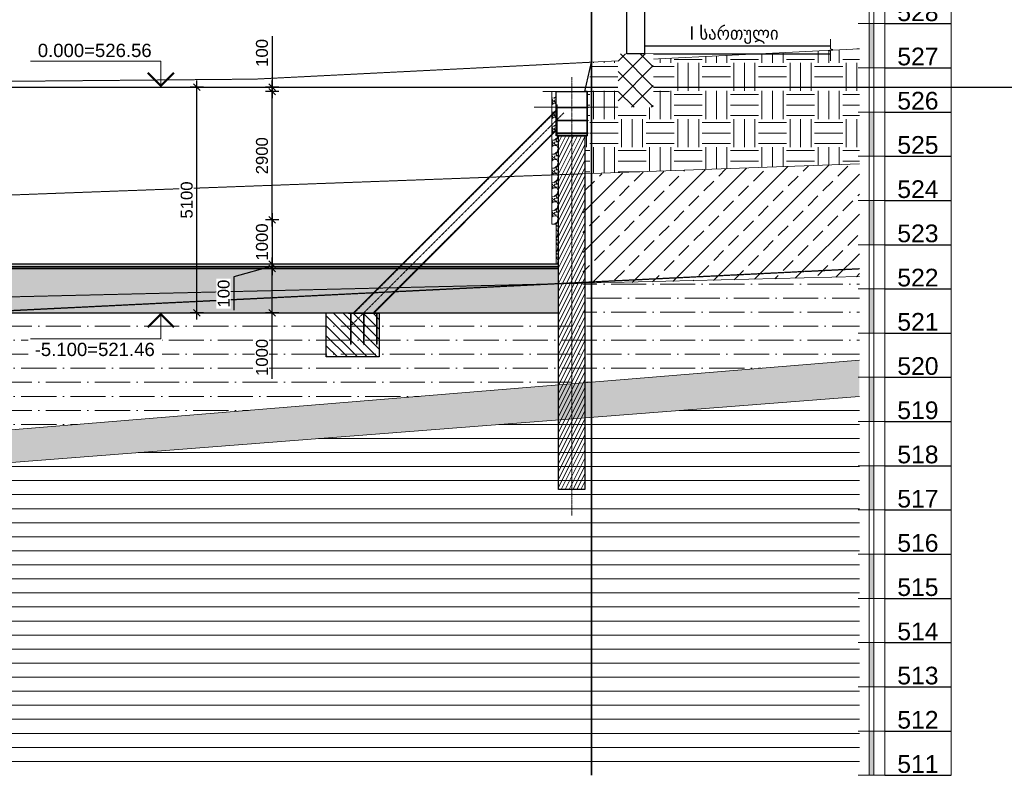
# Model space of a CAD drawing. Header units: millimetres. Extents: x -50987266 to 2610517, y -212233 to 51153522.
# Tile 50 of 256: x 546641 to 568904, y 200705 to 217792. Entities that reach past the tile are written whole.
import ezdxf
from ezdxf.enums import TextEntityAlignment as Align

# ---------------------------------------------------------------- set-up
doc = ezdxf.new("R2010")
doc.units = ezdxf.units.MM
doc.set_wipeout_variables(frame=1)
for name, pattern in [('( Hidden )', [0.375, 0.25, -0.125]), ('CENTER2', [28.575, 19.05, -3.175, 3.175, -3.175]), ('DASHED', [19.05, 12.7, -6.35])]:
    doc.linetypes.add(name, pattern=pattern)
doc.layers.get('Defpoints').update_dxf_attribs({"color": 6})
for name, color, linetype, lineweight in [('S  - LINE', 7, 'Continuous', 15), ('S - COLUMN & WALL', 7, 'Continuous', 30), ('S - DIM', 7, 'Continuous', 5), ('S - GRID', 7, 'CENTER2', 5), ('S - HATCH', 252, 'Continuous', 5), ('S - LAIN', 7, 'Continuous', 5), ('S - LINE', 7, 'Continuous', 15), ('S - SLAB', 7, 'Continuous', 30), ('S - TEXT', 7, 'Continuous', 9)]:
    doc.layers.add(name, color=color, linetype=linetype, lineweight=lineweight)
doc.layers.add('S - RED LINE', color=7, linetype='Continuous', lineweight=35, true_color=0xff3737)
doc.layers.add('S - WATER', color=7, linetype='DASHED', lineweight=20, true_color=0x0216de)
doc.styles.add('ARIAL', font='arial.ttf')
doc.styles.get("Standard").update_dxf_attribs({"font": 'arial.ttf'})
doc.styles.add('Text_S2', font='Cubicon.ttf')
doc.dimstyles.new('SPDS 150', dxfattribs={"dimscale": 150, "dimtxt": 1.8, "dimasz": 1, "dimexe": 1, "dimexo": 0.625, "dimtad": 1, "dimdec": 0, "dimrnd": 0.001, "dimtxsty": 'Standard', "dimblk": 'OBLIQUE', "dimcen": 2.5, "dimdle": 1, "dimadec": 0, "dimazin": 2, "dimtfac": 0.75, "dimtdec": 0, "dimtmove": 1, "dimatfit": 3, "dimldrblk": 'OBLIQUE', "dimfxl": 1, "dimfxlon": 1, "dimtolj": 1, "dimarcsym": 0})

# ---------------------------------------------------------------- blocks, each defined once
blk = doc.blocks.new('*T57')
at = {"layer": 'Defpoints', "color": 8, "linetype": 'ByBlock', "lineweight": 0, "transparency": 16777216}
for p, q in [((0, 0), (0, 22000)), ((1500, 0), (1500, 22000))]:
    blk.add_line(p, q, dxfattribs=at)
at = {"layer": 'S - LINE', "color": 0, "linetype": 'ByBlock', "lineweight": -2, "transparency": 16777216}
blk.add_line((0, 22000), (1500, 22000), dxfattribs=at)
at = {"layer": 'S - LINE', "color": 0, "lineweight": -2, "transparency": 16777216}
for p, q in [((0, 21000), (1500, 21000)), ((0, 20000), (1500, 20000)), ((0, 19000), (1500, 19000)), ((0, 18000), (1500, 18000)), ((0, 17000), (1500, 17000)), ((0, 16000), (1500, 16000)), ((0, 15000), (1500, 15000)), ((0, 14000), (1500, 14000)), ((0, 13000), (1500, 13000)), ((0, 12000), (1500, 12000)), ((0, 11000), (1500, 11000)), ((0, 10000), (1500, 10000)), ((0, 9000), (1500, 9000)), ((0, 8000), (1500, 8000)), ((0, 7000), (1500, 7000)), ((0, 6000), (1500, 6000)), ((0, 5000), (1500, 5000)), ((0, 4000), (1500, 4000)), ((0, 3000), (1500, 3000)), ((0, 2000), (1500, 2000)), ((0, 1000), (1500, 1000)), ((0, 0), (1500, 0))]:
    blk.add_line(p, q, dxfattribs=at)
at = {"layer": 'S - LINE', "color": 0, "transparency": 16777216, "char_height": 400, "width": 1400, "attachment_point": 8, "style": 'ARIAL'}
for s, insert in [('532', (750, 21050)), ('531', (750, 20050)), ('530', (750, 19050)), ('529', (750, 18050)), ('528', (750, 17050)), ('527', (750, 16050)), ('526', (750, 15050)), ('525', (750, 14050)), ('524', (750, 13050)), ('523', (750, 12050)), ('522', (750, 11050)), ('521', (750, 10050)), ('520', (750, 9050)), ('519', (750, 8050)), ('518', (750, 7050)), ('517', (750, 6050)), ('516', (750, 5050)), ('515', (750, 4050)), ('514', (750, 3050)), ('513', (750, 2050)), ('512', (750, 1050)), ('511', (750, 50))]:
    blk.add_mtext(s, dxfattribs=dict(at, insert=insert))
blk = doc.blocks.new('*U55')
at = {"layer": 'S - HATCH'}
h = blk.add_hatch(color=0, dxfattribs=at)
h.dxf.hatch_style = 1
h.paths.add_polyline_path([(50, 0), (-50, 0), (-50, -1000), (50, -1000)])
at = {"layer": 'S - LINE'}
for points in [[(-300, 1000), (300, 1000)], [(-50, 1000), (-50, -1000)], [(50, 1000), (50, -1000)], [(-300, 0), (300, 0)], [(-300, -1000), (300, -1000)]]:
    blk.add_lwpolyline(points, dxfattribs=at)
blk = doc.blocks.new('*U54')
at = {"layer": 'S - LINE', "color": 0, "linetype": 'ByBlock', "lineweight": -2, "transparency": 16777216}
for p in [(0, 20000), (0, 18000), (0, 16000), (0, 14000), (0, 12000), (0, 10000), (0, 8000), (0, 6000), (0, 4000), (0, 2000), (0, 0)]:
    blk.add_blockref('*U55', p, dxfattribs=at)
blk = doc.blocks.new('A$C4d713ab5')
at = {"layer": 'S - HATCH'}
h = blk.add_hatch(dxfattribs=at)
h.set_pattern_fill('ANSI31', color=256, scale=25, angle=18.398)
h.paths.add_polyline_path([(300, -1000), (300, -9000), (-300, -9000), (-300, -1000)])
at = {"layer": 'S - GRID'}
blk.add_line((0, 325), (0, -9584), dxfattribs=at)
at = {"layer": 'S - SLAB'}
for points in [[(-350, 0), (350, 0), (350, -1000), (-350, -1000)], [(300, -1000), (300, -9000), (-300, -9000), (-300, -1000)]]:
    blk.add_lwpolyline(points, close=True, dxfattribs=at)
blk = doc.blocks.new('*U33')
at = {"layer": 'S - TEXT', "color": 0, "linetype": 'ByBlock', "lineweight": -2}
for p, q in [((788, 0), (-200, 0)), ((788, 0), (851, 250)), ((851, 250), (976, -250)), ((976, -250), (1038, 0)), ((2026, 0), (1038, 0))]:
    blk.add_line(p, q, dxfattribs=at)
blk = doc.blocks.new('*U34')
at = {"layer": 'S - TEXT', "color": 0, "linetype": 'ByBlock', "lineweight": -2}
for p, q in [((788, 0), (-200, 0)), ((788, 0), (851, 250)), ((851, 250), (976, -250)), ((976, -250), (1038, 0)), ((2026, 0), (1038, 0))]:
    blk.add_line(p, q, dxfattribs=at)
blk = doc.blocks.new('*U35')
at = {"layer": 'S - TEXT', "color": 0, "linetype": 'ByBlock', "lineweight": -2}
for p, q in [((788, 0), (-200, 0)), ((788, 0), (851, 250)), ((851, 250), (976, -250)), ((976, -250), (1038, 0)), ((2026, 0), (1038, 0))]:
    blk.add_line(p, q, dxfattribs=at)
blk = doc.blocks.new('A$C08ac2ced')
at = {"layer": 'S - COLUMN & WALL'}
for points in [[(4801, 7983), (195, 7983), (195, 7809), (4801, 7809)], [(4801, 4683), (594, 4683), (594, 4509), (4801, 4509)], [(4801, 1383), (594, 1383), (594, 1209), (4801, 1209)]]:
    blk.add_lwpolyline(points, dxfattribs=at)
at = {"layer": 'S - TEXT', "ltscale": 5, "xscale": 0.2187499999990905, "yscale": 0.2187499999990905, "zscale": 0.2187499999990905, "rotation": 270}
for name, p in [('*U35', (4801, 8096)), ('*U34', (4801, 4796)), ('*U33', (4801, 1496))]:
    blk.add_blockref(name, p, dxfattribs=at)
blk.add_wipeout([(0, 0), (795, 0), (795, 1209), (0, 1209)]).dxf.layer = 'S - COLUMN & WALL'
at = {"layer": 'S - HATCH'}
h = blk.add_hatch(dxfattribs=at)
h.set_pattern_fill('ANSI37', color=256, scale=100)
h.set_pattern_definition([(45, (-308785.92, -1481.9), (-224.5064, 224.5064), []), (135, (-308785.92, -1481.9), (-224.5064, -224.5064), [])])
h.paths.add_polyline_path([(0, 0), (795, 0), (795, 1209), (0, 1209)])
at = {"layer": 'S - COLUMN & WALL'}
blk.add_lwpolyline([(594, 7809), (594, 1209), (195, 1209), (195, 7809)], dxfattribs=at)
blk = doc.blocks.new('_Oblique')
at = {"color": 0, "linetype": 'ByBlock', "lineweight": -2}
blk.add_line((-0.5, -0.5), (0.5, 0.5), dxfattribs=at)
blk = doc.blocks.new('*D58')
at = {"layer": 'Defpoints', "color": 0, "transparency": 16777216}
for p in [(552352, 212265), (553424, 212265), (553424, 212164)]:
    blk.add_point(p, dxfattribs=at)
at = {"layer": 'S - DIM', "color": 0, "lineweight": -2, "transparency": 16777216}
for p, q in [((552352, 212265), (552352, 212415)), ((552352, 212215), (551486, 211977)), ((552502, 212265), (552202, 212265)), ((552502, 212164), (552202, 212164)), ((552352, 212164), (552352, 212265)), ((552352, 212164), (552352, 212265)), ((552352, 212164), (552352, 212014)), ((551486, 211977), (551486, 211220))]:
    blk.add_line(p, q, dxfattribs=at)
at = {"layer": 'S - DIM', "color": 0, "lineweight": -2, "transparency": 16777216, "xscale": 150, "yscale": 150, "zscale": 150}
for p, rotation in [((552352, 212265), 270), ((552352, 212164), 90)]:
    blk.add_blockref('_Oblique', p, dxfattribs=dict(at, rotation=rotation))
at = {"layer": 'S - DIM', "color": 0, "transparency": 16777216, "insert": (551254, 211598), "char_height": 270, "attachment_point": 5, "rotation": 90, "bg_fill": 3, "box_fill_scale": 1.1, "bg_fill_color": 256, "bg_fill_true_color": 13158600, "bg_fill_transparency": 0}
blk.add_mtext('\\A1;100', dxfattribs=at)
blk = doc.blocks.new('*D59')
at = {"layer": 'Defpoints', "color": 0, "transparency": 16777216}
for p in [(553424, 213265), (553424, 212265)]:
    blk.add_point(p, dxfattribs=at)
at = {"layer": 'S - DIM', "color": 0, "lineweight": -2, "transparency": 16777216}
for p, q in [((552352, 213415), (552352, 212115)), ((552502, 213265), (552202, 213265)), ((552502, 212265), (552202, 212265))]:
    blk.add_line(p, q, dxfattribs=at)
at = {"layer": 'S - DIM', "color": 0, "transparency": 16777216, "insert": (552120, 212765), "char_height": 270, "attachment_point": 5, "rotation": 90, "bg_fill": 3, "box_fill_scale": 1.1, "bg_fill_color": 256, "bg_fill_true_color": 13158600, "bg_fill_transparency": 0}
blk.add_mtext('\\A1;1000', dxfattribs=at)
at = {"layer": 'Defpoints', "color": 0, "transparency": 16777216}
blk.add_point((552352, 212265), dxfattribs=at)
at = {"layer": 'S - DIM', "color": 0, "lineweight": -2, "transparency": 16777216, "xscale": 150, "yscale": 150, "zscale": 150}
for p, rotation in [((552352, 213265), 90), ((552352, 212265), 270)]:
    blk.add_blockref('_Oblique', p, dxfattribs=dict(at, rotation=rotation))
blk = doc.blocks.new('*D60')
at = {"layer": 'Defpoints', "color": 0, "transparency": 16777216}
for p in [(552352, 216165), (553424, 216165), (553424, 213265)]:
    blk.add_point(p, dxfattribs=at)
at = {"layer": 'S - DIM', "color": 0, "lineweight": -2, "transparency": 16777216}
for p, q in [((552352, 213115), (552352, 216315)), ((552502, 216165), (552202, 216165)), ((552502, 213265), (552202, 213265))]:
    blk.add_line(p, q, dxfattribs=at)
at = {"layer": 'S - DIM', "color": 0, "lineweight": -2, "transparency": 16777216, "xscale": 150, "yscale": 150, "zscale": 150}
for p, rotation in [((552352, 216165), 90), ((552352, 213265), 270)]:
    blk.add_blockref('_Oblique', p, dxfattribs=dict(at, rotation=rotation))
at = {"layer": 'S - DIM', "color": 0, "transparency": 16777216, "insert": (552120, 214715), "char_height": 270, "attachment_point": 5, "rotation": 90, "bg_fill": 3, "box_fill_scale": 1.1, "bg_fill_color": 256, "bg_fill_true_color": 13158600, "bg_fill_transparency": 0}
blk.add_mtext('\\A1;2900', dxfattribs=at)
blk = doc.blocks.new('*D61')
at = {"layer": 'Defpoints', "color": 0, "transparency": 16777216}
for p in [(550649, 216265), (553424, 216265), (553424, 211165)]:
    blk.add_point(p, dxfattribs=at)
at = {"layer": 'S - DIM', "color": 0, "lineweight": -2, "transparency": 16777216}
for p, q in [((550649, 211015), (550649, 216415)), ((550799, 216265), (550499, 216265)), ((550799, 211165), (550499, 211165))]:
    blk.add_line(p, q, dxfattribs=at)
at = {"layer": 'S - DIM', "color": 0, "lineweight": -2, "transparency": 16777216, "xscale": 150, "yscale": 150, "zscale": 150}
for p, rotation in [((550649, 216265), 90), ((550649, 211165), 270)]:
    blk.add_blockref('_Oblique', p, dxfattribs=dict(at, rotation=rotation))
at = {"layer": 'S - DIM', "color": 0, "transparency": 16777216, "insert": (550418, 213715), "char_height": 270, "attachment_point": 5, "rotation": 90, "bg_fill": 3, "box_fill_scale": 1.1, "bg_fill_color": 256, "bg_fill_true_color": 13158600, "bg_fill_transparency": 0}
blk.add_mtext('\\A1;5100', dxfattribs=at)
blk = doc.blocks.new('*D62')
at = {"layer": 'Defpoints', "color": 0, "transparency": 16777216}
for p in [(553424, 216265), (552352, 216165), (553424, 216165)]:
    blk.add_point(p, dxfattribs=at)
at = {"layer": 'S - DIM', "color": 0, "lineweight": -2, "transparency": 16777216}
for p, q in [((552352, 217420), (552352, 216265)), ((552352, 216265), (552352, 216415)), ((552502, 216265), (552202, 216265)), ((552352, 216265), (552352, 216165)), ((552352, 216265), (552352, 216165)), ((552502, 216165), (552202, 216165)), ((552352, 216165), (552352, 216015))]:
    blk.add_line(p, q, dxfattribs=at)
at = {"layer": 'S - DIM', "color": 0, "lineweight": -2, "transparency": 16777216, "xscale": 150, "yscale": 150, "zscale": 150}
for p, rotation in [((552352, 216265), 270), ((552352, 216165), 90)]:
    blk.add_blockref('_Oblique', p, dxfattribs=dict(at, rotation=rotation))
at = {"layer": 'S - DIM', "color": 0, "transparency": 16777216, "insert": (552120, 217041), "char_height": 270, "attachment_point": 5, "rotation": 90, "bg_fill": 3, "box_fill_scale": 1.1, "bg_fill_color": 256, "bg_fill_true_color": 13158600, "bg_fill_transparency": 0}
blk.add_mtext('\\A1;100', dxfattribs=at)
blk = doc.blocks.new('*D63')
at = {"layer": 'Defpoints', "color": 0, "transparency": 16777216}
for p in [(552352, 212165), (553424, 212165), (553424, 211165)]:
    blk.add_point(p, dxfattribs=at)
at = {"layer": 'S - DIM', "color": 0, "lineweight": -2, "transparency": 16777216}
for p, q in [((552502, 212165), (552202, 212165)), ((552352, 211015), (552352, 212315)), ((552502, 211165), (552202, 211165)), ((552352, 209671), (552352, 211165))]:
    blk.add_line(p, q, dxfattribs=at)
at = {"layer": 'S - DIM', "color": 0, "lineweight": -2, "transparency": 16777216, "xscale": 150, "yscale": 150, "zscale": 150}
for p, rotation in [((552352, 212165), 90), ((552352, 211165), 270)]:
    blk.add_blockref('_Oblique', p, dxfattribs=dict(at, rotation=rotation))
at = {"layer": 'S - DIM', "color": 0, "transparency": 16777216, "insert": (552120, 210155), "char_height": 270, "attachment_point": 5, "rotation": 90, "bg_fill": 3, "box_fill_scale": 1.1, "bg_fill_color": 256, "bg_fill_true_color": 13158600, "bg_fill_transparency": 0}
blk.add_mtext('\\A1;1000', dxfattribs=at)
blk = doc.blocks.new('*U16')
at = {"color": 0, "linetype": 'ByBlock', "lineweight": -2}
blk.add_line((-3, 0), (-11.03, 0), dxfattribs=at)
blk.add_lwpolyline([(-8.03, 0), (-8.03, -5), (-32.87, -5)], dxfattribs=at)
at = {"color": 0, "linetype": 'ByBlock', "lineweight": -2, "const_width": 0.4}
blk.add_lwpolyline([(-5.53, -2.78), (-8.03, -0.28), (-10.53, -2.78)], dxfattribs=at)
at = {"color": 0, "linetype": 'ByBlock', "lineweight": -2, "oblique": 15}
for tag, p in [('НТЕКСТ', (-19.28, 0.5)), ('ОТМЕТКА', (-20.6, -6.98))]:
    blk.add_attdef(tag, text='', height=3, dxfattribs=at).set_placement(p, align=Align.MIDDLE_CENTER)
blk = doc.blocks.new('*U50')
at = {"color": 0, "linetype": 'ByBlock', "lineweight": -2}
blk.add_line((-3, 0), (-11.03, 0), dxfattribs=at)
blk.add_lwpolyline([(-8.03, 0), (-8.03, 5), (-32.87, 5)], dxfattribs=at)
at = {"color": 0, "linetype": 'ByBlock', "lineweight": -2, "const_width": 0.4}
blk.add_lwpolyline([(-5.53, 2.78), (-8.03, 0.28), (-10.53, 2.78)], dxfattribs=at)
at = {"color": 0, "linetype": 'ByBlock', "lineweight": -2, "oblique": 15}
for tag, p in [('ОТМЕТКА', (-20.6, 7.02)), ('НТЕКСТ', (-19.28, 2.5))]:
    blk.add_attdef(tag, text='', height=3, dxfattribs=at).set_placement(p, align=Align.MIDDLE_CENTER)
blk = doc.blocks.new('*D64')
at = {"layer": 'Defpoints', "color": 0, "transparency": 16777216}
for p in [(532744, 216277), (536258, 211591), (535753, 211165), (535753, 211165), (558823, 211165)]:
    blk.add_point(p, dxfattribs=at)
at = {"layer": 'S - DIM', "color": 0, "lineweight": -2, "transparency": 16777216}
for p, q in [((536147, 212817), (535997, 212817)), ((536081, 211738), (536147, 212817))]:
    blk.add_line(p, q, dxfattribs=at)
blk.add_arc((535753, 211165), 661, 359.9999, 120.483, dxfattribs=at)
at = {"layer": 'S - DIM', "color": 0, "lineweight": -2, "transparency": 16777216, "xscale": 150, "yscale": 150, "zscale": 150}
for p, rotation in [((535417, 211734), 210.4829676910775), ((536413, 211165), 269.9999448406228)]:
    blk.add_blockref('_Oblique', p, dxfattribs=dict(at, rotation=rotation))
at = {"layer": 'S - DIM', "color": 0, "transparency": 16777216, "insert": (535546, 212817), "char_height": 270, "attachment_point": 5, "bg_fill": 3, "box_fill_scale": 1.1, "bg_fill_color": 256, "bg_fill_true_color": 13158600, "bg_fill_transparency": 0}
blk.add_mtext('\\A1;120°', dxfattribs=at)
blk = doc.blocks.new('A$C032ff50d')
at = {"layer": 'S - LINE'}
h = blk.add_hatch(dxfattribs=at)
h.set_pattern_fill('AR-SAND', color=256, scale=0.1, angle=-90, style=0)
h.set_pattern_definition([(307.5, (109131.5875, -48777.1074), (4.89413237, 0.16000313), [0, -3.8608, 0, -4.318, 0, -4.1275]), (277.5, (109131.5875, -48777.1074), (7.168251, -4.49523283), [0, -2.0828, 0, -3.4798, 0, -1.3335]), (237.5, (109131.5875, -48773.983), (0.01437185, -7.9099237), [0, -1.27, 0, -4.572, 0, -5.969]), (227.5, (109131.5875, -48773.983), (2.22929323, -7.63556452), [0, -0.635, 0, -2.9972, 0, -3.429])])
h.paths.add_polyline_path([(0, 650), (16, 650), (0, 660)])
h = blk.add_hatch(dxfattribs=at)
h.set_pattern_fill('AR-SAND', color=256, scale=0.1, angle=-90, style=0)
h.set_pattern_definition([(307.5, (109127.5875, -48777.1074), (4.89413237, 0.16000313), [0, -3.8608, 0, -4.318, 0, -4.1275]), (277.5, (109127.5875, -48777.1074), (7.168251, -4.49523283), [0, -2.0828, 0, -3.4798, 0, -1.3335]), (237.5, (109127.5875, -48773.983), (0.01437185, -7.9099237), [0, -1.27, 0, -4.572, 0, -5.969]), (227.5, (109127.5875, -48773.983), (2.22929323, -7.63556452), [0, -0.635, 0, -2.9972, 0, -3.429])])
edge = h.paths.add_edge_path()
edge.add_line((0, 634), (16, 634))
edge.add_line((16, 634), (0, 624))
edge.add_line((0, 624), (0, 634))
h = blk.add_hatch(dxfattribs=at)
h.set_pattern_fill('AR-SAND', color=256, scale=0.1, angle=-90, style=0)
h.set_pattern_definition([(307.5, (109131.5875, -49069.4855), (4.89413237, 0.16000313), [0, -3.8608, 0, -4.318, 0, -4.1275]), (277.5, (109131.5875, -49069.4855), (7.168251, -4.49523283), [0, -2.0828, 0, -3.4798, 0, -1.3335]), (237.5, (109131.5875, -49066.3613), (0.01437185, -7.9099237), [0, -1.27, 0, -4.572, 0, -5.969]), (227.5, (109131.5875, -49066.361), (2.22929323, -7.63556452), [0, -0.635, 0, -2.9972, 0, -3.429])])
h.paths.add_polyline_path([(0, 358), (16, 358), (0, 368)])
h = blk.add_hatch(dxfattribs=at)
h.set_pattern_fill('AR-SAND', color=256, scale=0.1, angle=-90, style=0)
h.set_pattern_definition([(307.5, (109127.5875, -49069.4855), (4.89413237, 0.16000313), [0, -3.8608, 0, -4.318, 0, -4.1275]), (277.5, (109127.5875, -49069.4855), (7.168251, -4.49523283), [0, -2.0828, 0, -3.4798, 0, -1.3335]), (237.5, (109127.5875, -49066.3613), (0.01437185, -7.9099237), [0, -1.27, 0, -4.572, 0, -5.969]), (227.5, (109127.5875, -49066.361), (2.22929323, -7.63556452), [0, -0.635, 0, -2.9972, 0, -3.429])])
edge = h.paths.add_edge_path()
edge.add_line((0, 342), (16, 342))
edge.add_line((16, 342), (0, 332))
edge.add_line((0, 332), (0, 342))
h = blk.add_hatch(dxfattribs=at)
h.set_pattern_fill('AR-SAND', color=256, scale=0.1, angle=-90, style=0)
h.set_pattern_definition([(307.5, (109127.5875, -49057.1074), (4.89413237, 0.16000313), [0, -3.8608, 0, -4.318, 0, -4.1275]), (277.5, (109127.5875, -49057.1074), (7.168251, -4.49523283), [0, -2.0828, 0, -3.4798, 0, -1.3335]), (237.5, (109127.5875, -49053.983), (0.01437185, -7.9099237), [0, -1.27, 0, -4.572, 0, -5.969]), (227.5, (109127.5875, -49053.983), (2.22929323, -7.63556452), [0, -0.635, 0, -2.9972, 0, -3.429])])
edge = h.paths.add_edge_path()
edge.add_line((0, 66), (16, 66))
edge.add_line((16, 66), (0, 76))
edge.add_line((0, 76), (0, 66))
h = blk.add_hatch(dxfattribs=at)
h.set_pattern_fill('AR-SAND', color=256, scale=0.1, angle=-90, style=0)
h.set_pattern_definition([(307.5, (109131.5875, -49057.1074), (4.89413237, 0.16000313), [0, -3.8608, 0, -4.318, 0, -4.1275]), (277.5, (109131.5875, -49057.1074), (7.168251, -4.49523283), [0, -2.0828, 0, -3.4798, 0, -1.3335]), (237.5, (109131.5875, -49053.983), (0.01437185, -7.9099237), [0, -1.27, 0, -4.572, 0, -5.969]), (227.5, (109131.5875, -49053.983), (2.22929323, -7.63556452), [0, -0.635, 0, -2.9972, 0, -3.429])])
h.paths.add_polyline_path([(0, 50), (16, 50), (0, 40)])
at = {"layer": 'S  - LINE'}
blk.add_lwpolyline([(20, 0), (0, 0), (0, 700), (20, 700)], close=True, dxfattribs=at)
at = {"layer": 'S - GRID', "ltscale": 0.2}
for p, q in [((733, 642), (-5, 642)), ((733, 350), (-5, 350)), ((733, 58), (-5, 58))]:
    blk.add_line(p, q, dxfattribs=at)
at = {"layer": 'S - LINE'}
for points in [[(0, 650), (16, 650), (0, 660), (0, 650), (0, 650)], [(0, 650), (700, 650), (700, 634), (0, 634)], [(0, 634), (16, 634), (0, 624), (0, 634), (0, 634)], [(0, 358), (16, 358), (0, 368), (0, 358), (0, 358)], [(0, 358), (700, 358), (700, 342), (0, 342)], [(0, 342), (16, 342), (0, 332), (0, 342), (0, 342)], [(0, 66), (16, 66), (0, 76), (0, 66), (0, 66)], [(0, 66), (700, 66), (700, 50), (0, 50)], [(0, 50), (16, 50), (0, 40), (0, 50), (0, 50)]]:
    blk.add_lwpolyline(points, dxfattribs=at)
blk = doc.blocks.new('A$Cbd8e324a')
at = {"layer": 'S - HATCH', "true_color": 0x636466}
h = blk.add_hatch(dxfattribs=at)
h.set_pattern_fill('ANSI31', color=251, scale=50, angle=90)
h.set_pattern_definition([(135, (-423305.56, 3699.98), (-112.2532, -112.2532), [])])
h.paths.add_polyline_path([(-4000, -5000), (-4000, -6000), (-5200, -6000), (-5200, -5000)])
at = {"layer": 'S - COLUMN & WALL'}
blk.add_lwpolyline([(-4581, -5000), (0, -419), (0, -881), (-4120, -5000)], dxfattribs=at)
at = {"layer": 'S - COLUMN & WALL', "linetype": '( Hidden )', "ltscale": 20}
for points in [[(0, -434), (-4566, -5000)], [(0, -866), (-4134, -5000)]]:
    blk.add_lwpolyline(points, dxfattribs=at)
at = {"layer": 'S - COLUMN & WALL'}
blk.add_lwpolyline([(-4000, -5000), (-4000, -6000), (-5200, -6000), (-5200, -5000)], close=True, dxfattribs=at)
at = {"layer": 'S - GRID'}
blk.add_lwpolyline([(170, -480), (-4624, -5274)], dxfattribs=at)
at = {"layer": 'S - LINE'}
blk.add_blockref('A$C032ff50d', (0, -1000), dxfattribs=at)
at = {"layer": 'S - LINE', "xscale": -1.000000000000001, "rotation": 90}
blk.add_blockref('A$C032ff50d', (-4000, -5000), dxfattribs=at)

msp = doc.modelspace()

# ---------------------------------------------------------------- hatches: boundary and pattern name
at = {"layer": 'S - HATCH'}
h = msp.add_hatch(dxfattribs=at)
h.set_pattern_fill('EARTH', color=256, scale=100, style=0)
h.set_pattern_definition([(0, (154404.84, 314048.8), (635, 635), [635, -635]), (0, (154404.84, 314286.94), (635, 635), [635, -635]), (0, (154404.84, 314525.06), (635, 635), [635, -635]), (90, (154484.2, 314604.44), (-635, 635), [635, -635]), (90, (154722.34, 314604.44), (-635, 635), [635, -635]), (90, (154960.5, 314604.44), (-635, 635), [635, -635])])
h.paths.add_polyline_path([(534436.3, 213382.9), (532743.6, 216276.7), (530471.1, 216261.1), (530471.1, 213257.1)])
h.paths.add_polyline_path([(559572.2, 216830.9), (559472.5, 216164.8), (559472.5, 215164.8), (559422.5, 215164.8), (559422.5, 214309.2), (565628.8, 214534.7), (565628.8, 217135.5)])
h = msp.add_hatch(dxfattribs=at)
h.set_pattern_fill('GRAVEL', color=256, scale=12.5)
h.set_pattern_definition([(228.0127875, (264535.103, 216582.342), (-2540.0000002, -2857.4999998), [42.71518, -4228.81045]), (184.969741, (264506.528, 216550.592), (3809.9999985, 317.5000181), [73.3006, -7256.7561]), (132.510447, (264433.503, 216544.242), (3175.0000013, -3492.4999988), [51.6852, -5116.84035]), (267.273689, (264309.678, 216464.867), (317.5000007, 6350), [66.75056, -6608.30468]), (292.833654, (264306.503, 216398.192), (-1587.5000001, 3809.99999994), [65.4542, -6479.97597]), (357.273689, (264331.903, 216337.867), (-6350, 317.5000007), [66.75056, -6608.30468]), (37.6942405, (264398.578, 216334.692), (-4127.4999998, -3175.00000024), [88.2742, -8739.1394]), (72.2553284, (264468.428, 216388.667), (2222.5000006, 6984.9999998), [83.33994, -8250.65708]), (121.4295656, (264493.828, 216468.042), (-2540.00000036, 4127.4999998), [66.97662, -6630.6932]), (175.236358, (264458.903, 216525.192), (3492.5, -317.5000005), [76.46416, -3746.74212]), (222.3974378, (264382.703, 216531.542), (-3809.99999988, -3492.50000013), [98.88474, -9789.59656]), (138.814075, (264624.003, 216461.692), (-2222.5, 1905.0000002), [33.75057, -3341.32073]), (171.4692344, (264598.603, 216483.917), (4127.5000001, -634.9999993), [64.21025, -6356.82987]), (225, (264535.1, 216493.44), (-4e-14, -317.5), [44.90117, -404.11164]), (203.19859, (264512.878, 216531.542), (1587.5, 635), [24.18016, -2393.8278]), (291.80141, (264490.65, 216522.02), (-317.5, 952.5), [34.1957, -1675.59412]), (30.963757, (264503.35, 216490.27), (952.5, 635), [55.53996, -1795.78727]), (161.56505, (264550.98, 216518.84), (635, -317.5), [40.1609, -963.86226]), (16.38954, (264306.503, 216522.017), (3175, 952.5), [56.261, -5569.85333]), (70.346176, (264360.478, 216537.892), (-1270.0000001, -3492.5), [47.19987, -4672.77696]), (293.19859, (264550.978, 216582.342), (-635, 1587.5), [48.36, -2369.64795]), (343.61046, (264570.028, 216537.892), (-3175.0000001, 952.4999998), [56.261, -5569.85333]), (339.443955, (264306.503, 216325.167), (-1587.5, 635), [54.2544, -2658.4668]), (294.775141, (264357.303, 216306.117), (-1587.5000019, 3492.4999991), [45.459, -4500.44917]), (66.80141, (264554.153, 216264.842), (635, 1587.5), [48.36, -2369.64795]), (17.354025, (264573.203, 216309.292), (-4127.4999999, -1270.0000003), [53.22284, -5269.047]), (69.443955, (264398.578, 216264.842), (-635, -1587.5), [27.1272, -2685.594]), (101.309932, (264535.1, 216264.84), (-317.5, 1270), [16.18933, -1602.74937]), (165.963757, (264531.93, 216280.72), (952.5, -317.5), [65.4542, -1243.63182]), (186.009006, (264468.428, 216296.592), (3175, 317.5000002), [60.65837, -6005.1706]), (303.690068, (264503.35, 216461.69), (-317.5, 635), [45.7905, -1098.97204]), (353.1572266, (264528.753, 216423.592), (5397.50000003, -634.9999997), [79.9446, -7914.50113]), (60.945396, (264608.128, 216414.067), (-1270, -2222.5), [32.68853, -3236.17404]), (90, (264624, 216442.64), (-317.5, 317.5), [19.05, -298.45]), (120.256437, (264462.078, 216306.117), (1269.9999998, -2222.5000001), [44.10837, -4366.7426]), (48.0127875, (264439.853, 216344.217), (2540.0000002, 2857.4999998), [85.43036, -4186.09527]), (0, (264497, 216407.72), (317.5, 317.5), [82.55, -234.95]), (325.3048465, (264579.553, 216407.717), (3175.0000012, -2222.4999983), [50.2012, -4969.9146]), (254.054604, (264620.828, 216379.142), (-317.5, -1270), [46.22863, -2265.20625]), (207.6459754, (264608.128, 216334.692), (-6032.5000002, -3174.9999996), [75.26814, -7451.55805]), (175.4260787, (264541.453, 216299.767), (-4127.5, 317.5), [79.62868, -7883.2308])])
h.paths.add_polyline_path([(558772.2, 212264.8), (558822.4, 212264.8), (558822.5, 215164.8), (558772.5, 215164.8), (558772.5, 216164.8), (558672.2, 216164.8), (558672.2, 213164.8), (558772.2, 213164.8)])
at = {"layer": 'S - HATCH', "transparency": 33554516}
h = msp.add_hatch(dxfattribs=at)
h.set_pattern_fill('ANSI33', color=256, scale=100)
h.set_pattern_definition([(45, (154404.84, 314048.8), (-449.0128, 449.0128), []), (45, (154853.86, 314048.8), (-449.0128, 449.0128), [317.5, -158.75])])
h.paths.add_polyline_path([(535692.4, 211267.3), (534436.3, 213382.9), (530471.1, 213257.1), (530471.1, 211142.6)])
h.paths.add_polyline_path([(559372.5, 214289.2), (559372.5, 211820.8), (565628.8, 211982.2), (565628.8, 214534.7)])
at = {"layer": 'S - HATCH'}
h = msp.add_hatch(dxfattribs=at)
h.set_pattern_fill('GRAVEL', color=256, scale=25)
h.set_pattern_definition([(228.012788, (289384.008, 220999.84), (-5080, -5715), [85.4304, -8457.6209]), (184.969741, (289326.858, 220936.342), (7619.999997, 635.0000362), [146.6012, -14513.5122]), (132.510447, (289180.808, 220923.642), (6350.0000027, -6984.9999976), [103.3704, -10233.6807]), (267.273689, (288933.158, 220764.892), (635.0000013, 12700), [133.5011, -13216.6094]), (292.833654, (288926.808, 220631.542), (-3175.0000003, 7620), [130.9084, -12959.952]), (357.273689, (288977.608, 220510.892), (-12700, 635.0000013), [133.5011, -13216.6094]), (37.69424, (289110.958, 220504.542), (-8254.9999996, -6350.0000005), [176.5484, -17478.2788]), (72.255328, (289250.658, 220612.492), (4445.0000012, 13969.9999996), [166.6799, -16501.3142]), (121.429566, (289301.458, 220771.242), (-5080.0000007, 8254.9999996), [133.9532, -13261.3864]), (175.236358, (289231.61, 220885.54), (6985, -635.000001), [152.9283, -7493.4842]), (222.397438, (289079.208, 220898.242), (-7619.9999998, -6985.0000003), [197.7695, -19579.1931]), (138.814075, (289561.81, 220758.54), (-4445, 3810), [67.5011, -6682.6415]), (171.469234, (289511.008, 220802.992), (8255.0000002, -1269.9999986), [128.4205, -12713.6597]), (225, (289384, 220822.04), (-9e-14, -635), [89.8023, -808.2233]), (203.19859, (289339.56, 220898.24), (3175, 1270), [48.3603, -4787.6556]), (291.80141, (289295.11, 220879.19), (-635, 1905), [68.3914, -3351.1882]), (30.963757, (289320.51, 220815.69), (1905, 1270), [111.0799, -3591.5745]), (161.56505, (289415.76, 220872.84), (1270, -635), [80.3218, -1927.7245]), (16.38954, (288926.808, 220879.192), (6350, 1905), [112.522, -11139.7067]), (70.346176, (289034.758, 220910.942), (-2540, -6985), [94.3997, -9345.5539]), (293.19859, (289415.76, 220999.84), (-1270, 3175), [96.72, -4739.2959]), (343.61046, (289453.858, 220910.942), (-6350, 1904.9999996), [112.522, -11139.7067]), (339.443955, (288926.81, 220485.49), (-3175, 1270), [108.5088, -5316.9336]), (294.77514, (289028.408, 220447.392), (-3175.000004, 6984.999998), [90.918, -9000.8983]), (66.80141, (289422.11, 220364.84), (1270, 3175), [96.72, -4739.2959]), (17.354025, (289460.208, 220453.742), (-8255, -2540.0000005), [106.4457, -10538.094]), (69.443955, (289110.96, 220364.84), (-1270, -3175), [54.2544, -5371.188]), (101.30993, (289384.01, 220364.84), (-635, 2540), [32.3787, -3205.4987]), (165.963757, (289377.66, 220396.6), (1905, -635), [130.9084, -2487.2636]), (186.009006, (289250.658, 220428.342), (6350, 635.0000003), [121.3167, -12010.3412]), (303.69007, (289320.5, 220758.54), (-635, 1270), [91.581, -2197.9441]), (353.157227, (289371.308, 220682.342), (10795, -1269.9999994), [159.8892, -15829.0023]), (60.945396, (289530.06, 220663.29), (-2540, -4445), [65.377, -6472.3481]), (90, (289561.8, 220720.44), (-635, 635), [38.1, -596.9]), (120.256437, (289237.958, 220447.392), (2540, -4445), [88.2167, -8733.4852]), (48.012787, (289193.508, 220523.59), (5080.0000004, 5715), [170.8607, -8372.1905]), (0, (289307.8, 220650.6), (635, 635), [165.1, -469.9]), (325.304846, (289472.908, 220650.592), (6350.0000024, -4444.9999966), [100.4024, -9939.8292]), (254.054604, (289555.46, 220593.44), (-635, -2540), [92.4573, -4530.4125]), (207.645975, (289530.058, 220504.542), (-12065.0000004, -6349.9999992), [150.5363, -14903.1161]), (175.426079, (289396.708, 220434.692), (-8255, 635), [159.2574, -15766.4616])])
h.paths.add_polyline_path([(535164, 212164.8), (535752.7, 211164.8), (558822.5, 211164.8), (558822.5, 212164.8)])
h = msp.add_hatch(dxfattribs=at)
h.set_pattern_fill('AR-CONC', color=256)
h.set_pattern_definition([(50, (289176.81, 220364.84), (182.18467, -15.939086), [19.05, -209.55]), (355, (289176.8, 220364.84), (-35.24342, 191.05685), [15.24, -167.64058]), (100.451445, (289191.99, 220363.51), (146.94125, 175.11775), [16.19001, -178.09024]), (46.1842, (289176.8, 220415.64), (271.07904, -42.04233), [28.575, -314.325]), (96.63556, (289199.4, 220412.14), (237.40413, 247.42612), [24.28502, -267.1356]), (351.18415, (289176.8, 220415.64), (237.40413, 247.42612), [22.85997, -251.45973]), (21, (289202.21, 220402.94), (151.61439, -102.2652), [19.05, -209.55]), (326, (289202.2, 220402.94), (61.80203, 184.18797), [15.24, -167.64]), (71.451445, (289214.84, 220394.42), (213.41642, 81.92277), [16.19001, -178.08994]), (37.5, (289176.81, 220364.84), (3.088603, 84.555039), [0, -165.608, 0, -170.18, 0, -168.275]), (7.5, (289176.81, 220364.84), (66.819663, 100.180575), [0, -97.028, 0, -161.798, 0, -64.135]), (327.5, (289120.166, 220364.84), (135.590595, -5.728744), [0, -63.5, 0, -198.12, 0, -262.89]), (317.5, (289094.77, 220364.84), (148.12918, 25.42649), [0, -82.55, 0, -131.572, 0, -186.69])])
h.paths.add_polyline_path([(536372.2, 212264.8), (536272.2, 212264.8), (536272.2, 212164.8), (558822.5, 212164.8), (558822.4, 212264.8), (558772.2, 212264.8)])
at = {"layer": 'S - HATCH', "transparency": 33554516}
h = msp.add_hatch(dxfattribs=at)
h.set_pattern_fill('ANSI36', color=256, scale=100, angle=315)
h.set_pattern_definition([(0, (154404.84, 314048.8), (555.625, 317.5), [793.75, -158.75, 0, -158.75])])
h.paths.add_polyline_path([(559372.5, 211820.8), (559372.5, 211064.8), (535752.7, 211164.8), (535692.4, 211267.3), (530471.1, 211142.6), (530471.1, 207202.6), (565628.8, 210092.4), (565628.8, 211982.2)])
at = {"layer": 'S - HATCH'}
h = msp.add_hatch(dxfattribs=at)
h.set_pattern_fill('GRAVEL', color=256, scale=50, angle=180, style=0)
h.set_pattern_definition([(48.012787, (153490.44, 312778.81), (10160, 11430), [170.8607, -16915.242]), (4.969741, (153604.744, 312905.81), (-15239.999994, -1270.000072), [293.2024, -29027.0244]), (312.510447, (153896.844, 312931.21), (-12700.000005, 13969.999995), [206.7408, -20467.3614]), (87.273689, (154392.144, 313248.71), (-1270.000003, -25400), [267.0023, -26433.2187]), (112.833654, (154404.844, 313515.41), (6350.0000005, -15240), [261.817, -25919.904]), (177.273689, (154303.244, 313756.71), (25400, -1270.000003), [267.0023, -26433.2187]), (217.69424, (154036.544, 313769.41), (16509.9999993, 12700.000001), [353.097, -34956.5577]), (252.255328, (153757.144, 313553.51), (-8890.0000024, -27939.999999), [333.3598, -33002.6283]), (301.429566, (153655.544, 313236.01), (10160.0000014, -16509.999999), [267.9065, -26522.773]), (355.236358, (153795.24, 313007.41), (-13970, 1270.000002), [305.8566, -14986.9685]), (42.397438, (154100.044, 312982.012), (15239.9999995, 13970.0000005), [395.539, -39158.3863]), (318.814075, (153134.84, 313261.41), (8890, -7620), [135.0023, -13365.283]), (351.469234, (153236.444, 313172.51), (-16510, 2539.999997), [256.841, -25427.3195]), (45, (153490.4, 313134.4), (3e-13, 1270), [179.6047, -1616.4466]), (23.19859, (153579.34, 312982.01), (-6350, -2540), [96.7207, -9575.311]), (111.80141, (153668.24, 313020.11), (1270, -3810), [136.7828, -6702.3765]), (210.963757, (153617.44, 313147.11), (-3810, -2540), [222.16, -7183.149]), (341.56505, (153426.94, 313032.8), (-2540, 1270), [160.6436, -3855.449]), (196.38954, (154404.844, 313020.11), (-12700, -3810), [225.044, -22279.4133]), (250.346176, (154188.94, 312956.61), (5080, 13970), [188.7995, -18691.108]), (113.19859, (153426.94, 312778.81), (2540, -6350), [193.44, -9478.5918]), (163.61046, (153350.744, 312956.61), (12700, -3809.999999), [225.044, -22279.4133]), (159.443955, (154404.84, 313807.51), (6350, -2540), [217.0176, -10633.867]), (114.77514, (154201.64, 313883.71), (6350.000008, -13969.999997), [181.836, -18001.7967]), (246.80141, (153414.24, 314048.81), (-2540, -6350), [193.44, -9478.5918]), (197.354025, (153338.044, 313871.01), (16510, 5080.000001), [212.8914, -21076.188]), (249.443955, (154036.54, 314048.81), (2540, 6350), [108.5088, -10742.376]), (281.30993, (153490.44, 314048.8), (1270, -5080), [64.7573, -6410.9975]), (345.96376, (153503.14, 313985.3), (-3810, 1270), [261.817, -4974.5273]), (6.009006, (153757.144, 313921.81), (-12700, -1270.000001), [242.6335, -24020.6824]), (123.69007, (153617.44, 313261.4), (1270, -2540), [183.162, -4395.888]), (173.157227, (153515.844, 313413.81), (-21590, 2539.999999), [319.7784, -31658.0045]), (240.945396, (153198.34, 313451.91), (5080, 8890), [130.754, -12944.696]), (270, (153134.8, 313337.6), (1270, -1270), [76.2, -1193.8]), (300.256437, (153782.54, 313883.71), (-5080, 8890), [176.4335, -17466.9704]), (228.012788, (153871.44, 313731.31), (-10160, -11430), [341.7214, -16744.381]), (180, (153642.8, 313477.3), (-1270, -1270), [330.2, -939.8]), (145.304846, (153312.644, 313477.31), (-12700.000005, 8889.999993), [200.8048, -19879.6584]), (74.054604, (153147.54, 313591.61), (1270, 5080), [184.9145, -9060.825]), (27.645975, (153198.344, 313769.41), (24130.000001, 12699.999998), [301.0725, -29806.2322]), (355.426079, (153465.044, 313909.11), (16510, -1270), [318.5147, -31532.9232])])
h.paths.add_polyline_path([(565628.8, 209274), (565628.8, 210092.4), (530471.1, 207202.6), (530471.1, 206536.3)])
at = {"layer": 'S - HATCH', "lineweight": 5}
h = msp.add_hatch(dxfattribs=at)
h.set_pattern_fill('ANSI31', color=256, scale=100, angle=315, style=0)
h.set_pattern_definition([(0, (154404.84, 314048.8), (9e-14, 317.5), [])])
h.paths.add_polyline_path([(565628.8, 209274), (530471.1, 206536.3), (530471.1, 200704.8), (565628.8, 200704.8)])

# ---------------------------------------------------------------- linework, layer by layer
at = {"layer": 'Defpoints'}
msp.add_line((349106.5, 216264.8), (609237.7, 216264.8), dxfattribs=at)
at = {"layer": 'S - COLUMN & WALL'}
for points in [[(532743.6, 216276.7), (535752.7, 211164.8), (558822.5, 211164.8), (558822.5, 215164.8), (559472.5, 215164.8), (559472.5, 216164.8), (559422.5, 216164.8), (559572.2, 216830.9)], [(536272.2, 212214.1), (558822.5, 212214)]]:
    msp.add_lwpolyline(points, dxfattribs=at)
for points in [[(535164, 212164.8), (535752.7, 211164.8), (558822.5, 211164.8), (558822.5, 212164.8)], [(536372.2, 212264.8), (536272.2, 212264.8), (536272.2, 212164.8), (558822.5, 212164.8), (558822.4, 212264.8), (558772.2, 212264.8)]]:
    msp.add_lwpolyline(points, close=True, dxfattribs=at)
at = {"layer": 'S - HATCH'}
msp.add_lwpolyline([(536872.2, 216164.8), (536872.2, 216264.8), (558472.2, 216264.8)], dxfattribs=at)
at = {"layer": 'S - LAIN'}
for points in [[(559572.2, 216830.9), (565628.8, 217135.5)], [(565628.8, 214534.7), (559372.5, 214307.3)], [(559372.5, 211832.8), (565628.8, 211982.2)], [(530471.1, 207202.6), (565628.8, 210092.4)], [(565628.8, 209274), (530471.1, 206536.3)]]:
    msp.add_lwpolyline(points, dxfattribs=at)
at = {"layer": 'S - LAIN', "linetype": 'DASHED'}
for points in [[(532743.6, 216276.7), (551967.2, 216448.4), (559572.2, 216830.9)], [(559372.5, 214307.3), (534436.3, 213382.9)], [(535692.4, 211267.3), (559372.5, 211832.8)]]:
    msp.add_lwpolyline(points, dxfattribs=at)
at = {"layer": 'S - LINE'}
for points in [[(558472.2, 216164.8), (561335.7, 216164.8)], [(560172.2, 215810.5), (558272.2, 215810.5)]]:
    msp.add_lwpolyline(points, dxfattribs=at)
msp.add_lwpolyline([(558772.2, 212264.8), (558822.4, 212264.8), (558822.5, 215164.8), (558772.5, 215164.8), (558772.5, 216164.8), (558672.2, 216164.8), (558672.2, 213164.8), (558772.2, 213164.8)], close=True, dxfattribs=at)
at = {"layer": 'S - RED LINE'}
msp.add_lwpolyline([(559572.2, 200704.8), (559572.2, 228764.8)], dxfattribs=at)
at = {"layer": 'S - WATER', "color": 5, "linetype": 'DASHED', "lineweight": 30}
msp.add_lwpolyline([(530471.1, 210429.1), (565628.8, 212162.9)], dxfattribs=at)

# ---------------------------------------------------------------- block references
msp.add_blockref('*T57', (566200.2, 200704.8))
at = {"layer": 'S - LINE'}
for name, p in [('*U54', (565900.2, 201704.8)), ('A$C4d713ab5', (559122.5, 216164.8))]:
    msp.add_blockref(name, p, dxfattribs=at)

# ---------------------------------------------------------------- next in the draw order: block references
at = {"layer": 'S - COLUMN & WALL'}
msp.add_blockref('A$C08ac2ced', (560172.2, 215810.5), dxfattribs=at)

# ---------------------------------------------------------------- next in the draw order: wipeouts: each hides what was drawn before it
at = {"color": 7, "true_color": 0xffffff}
for points in [[(546839.4, 217311.6), (549855, 217311.6), (549855, 216737.7), (546839.4, 216737.7)], [(546839.4, 210580.6), (549855, 210580.6), (549855, 210006.7), (546839.4, 210006.7)]]:
    msp.add_wipeout(points, dxfattribs=at).dxf.layer = 'S - LINE'

# ---------------------------------------------------------------- next in the draw order: block references
at = {"layer": 'S - TEXT'}
ref = msp.add_blockref('*U50', (550783.6, 216264.8), dxfattribs=dict(at, xscale=118.56, yscale=118.56, zscale=118.56))
ref.add_attrib('ОТМЕТКА', '0.000=526.56', dxfattribs={"layer": '0', "color": 0, "linetype": 'ByBlock', "lineweight": -2, "height": 300}).set_placement((548337.7, 217097.8), align=Align.MIDDLE_CENTER)
ref = msp.add_blockref('*U16', (550783.6, 211164.8), dxfattribs=dict(at, xscale=118.56, yscale=118.56, zscale=118.56))
ref.add_attrib('ОТМЕТКА', '-5.100=521.46', dxfattribs={"layer": '0', "color": 0, "linetype": 'ByBlock', "lineweight": -2, "height": 300}).set_placement((548337.7, 210335.9), align=Align.MIDDLE_CENTER)

# ---------------------------------------------------------------- next in the draw order: texts
at = {"layer": 'S - TEXT', "insert": (562793.5, 217193.1), "char_height": 300, "attachment_point": 5, "style": 'Text_S2'}
msp.add_mtext('\\pxqc;I სართული\\P ', dxfattribs=at)

# ---------------------------------------------------------------- next in the draw order: dimensions: what is measured, and where the dimension line sits
at = {"layer": 'S - DIM'}
dim = msp.add_angular_dim_2l(base=(536257.7, 211591), line1=((535752.7, 211164.8), (558822.5, 211164.8)), line2=((532743.6, 216276.7), (535752.7, 211164.8)), dimstyle='SPDS 150', override={"dimtfill": 1}, dxfattribs=at)
dim.commit()
dim.dimension.update_dxf_attribs({"geometry": '*D64', "text_midpoint": (535546.3, 212817.2), "dimtype": 162})

# ---------------------------------------------------------------- next in the draw order: block references
at = {"layer": 'S - LINE'}
msp.add_blockref('A$Cbd8e324a', (558772.5, 216164.8), dxfattribs=at)

# ---------------------------------------------------------------- next in the draw order: dimensions: what is measured, and where the dimension line sits
at = {"layer": 'S - DIM'}
dim = msp.add_linear_dim(base=(552351.5, 212264.7), p1=(553424.5, 212164.4), p2=(553424.5, 212264.7), angle=90, dimstyle='SPDS 150', override={"dimtfill": 1}, dxfattribs=at)
dim.commit()
dim.dimension.update_dxf_attribs({"geometry": '*D58', "text_midpoint": (551485.9, 211883.5), "dimtype": 160})

# ---------------------------------------------------------------- next in the draw order: dimensions: what is measured, and where the dimension line sits
dim = msp.add_linear_dim(base=(552351.5, 212264.8), p1=(553424.5, 213265), p2=(553424.5, 212264.8), angle=270, dimstyle='SPDS 150', override={"dimtfill": 1}, dxfattribs=at)
dim.commit()
dim.dimension.update_dxf_attribs({"geometry": '*D59', "text_midpoint": (552351.5, 212764.9), "dimtype": 160})

# ---------------------------------------------------------------- next in the draw order: dimensions: what is measured, and where the dimension line sits
dim = msp.add_linear_dim(base=(552351.5, 216164.8), p1=(553424.5, 213265), p2=(553424.5, 216164.8), angle=90, dimstyle='SPDS 150', override={"dimtfill": 1}, dxfattribs=at)
dim.commit()
dim.dimension.update_dxf_attribs({"geometry": '*D60', "text_midpoint": (552119.9, 214714.9)})
dim = msp.add_linear_dim(base=(552351.5, 212164.7), p1=(553424.4, 211165.1), p2=(553424.5, 212164.7), angle=90, dimstyle='SPDS 150', override={"dimtfill": 1}, dxfattribs=at)
dim.commit()
dim.dimension.update_dxf_attribs({"geometry": '*D63', "text_midpoint": (552351.5, 210154.9), "dimtype": 160})

# ---------------------------------------------------------------- next in the draw order: dimensions: what is measured, and where the dimension line sits
dim = msp.add_linear_dim(base=(552351.5, 216164.8), p1=(553424.4, 216264.8), p2=(553424.4, 216164.8), angle=270, dimstyle='SPDS 150', override={"dimtfill": 1}, dxfattribs=at)
dim.commit()
dim.dimension.update_dxf_attribs({"geometry": '*D62', "text_midpoint": (552351.5, 217041.3), "dimtype": 160})

# ---------------------------------------------------------------- next in the draw order: dimensions: what is measured, and where the dimension line sits
dim = msp.add_linear_dim(base=(550649.4, 216264.8), p1=(553424.4, 211164.8), p2=(553424.4, 216264.8), angle=90, dimstyle='SPDS 150', override={"dimtfill": 1}, dxfattribs=at)
dim.commit()
dim.dimension.update_dxf_attribs({"geometry": '*D61', "text_midpoint": (550417.8, 213714.8)})

doc.saveas('drawing.dxf')
